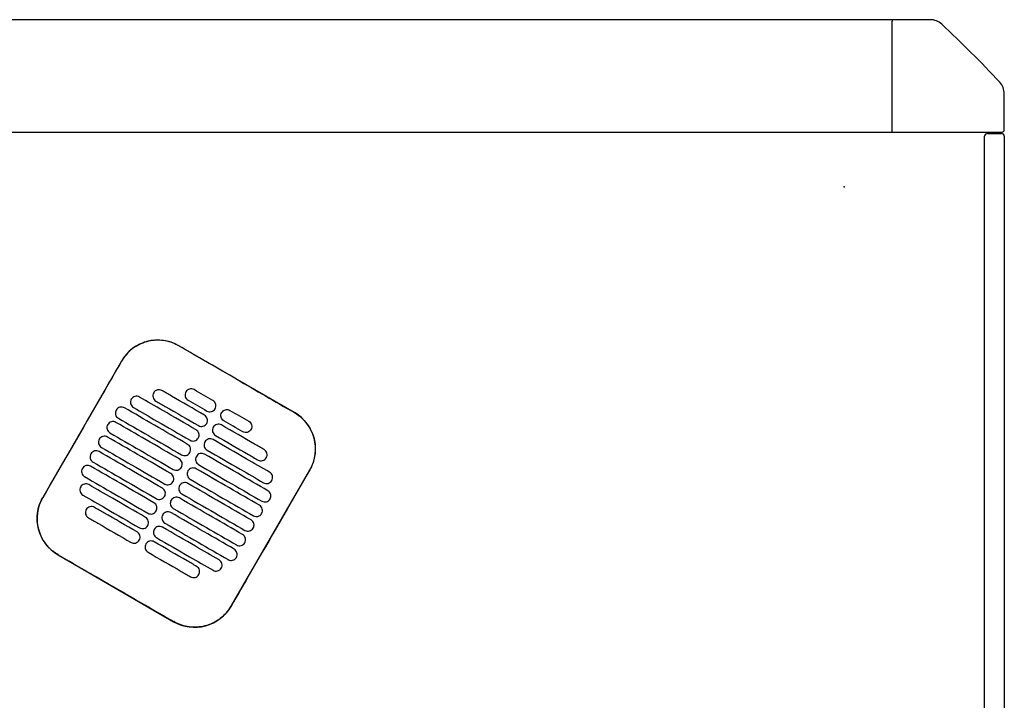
# Model space of a CAD drawing. Header units: metres. Extents: x 15.2 to 54.2, y -39.7 to 1.1.
# Tile 237 of 256: x 53.5 to 54.2, y -30.3 to -29.8. Entities that reach past the tile are written whole.
import ezdxf

# ---------------------------------------------------------------- set-up
doc = ezdxf.new("R2010")
doc.units = ezdxf.units.M
doc.header["$MEASUREMENT"] = 0
doc.layers.add('2D', color=252, linetype='Continuous')
doc.layers.add('PUNTO', color=1, linetype='Continuous')

# ---------------------------------------------------------------- blocks, each defined once
blk = doc.blocks.new('2D_QYOS_600')
for p, q in [((2.36149, 0), (1.70935, 0)), ((2.3873, 0), (2.36149, 0)), ((2.35999, -0.0015), (2.35999, -0.0795)), ((2.43999, -0.0785), (2.43999, -0.05269)), ((0.0795, -0.08), (2.36049, -0.08)), ((2.36049, -0.08), (2.43849, -0.08)), ((2.42604, -0.967), (2.42604, -0.083)), ((2.42804, -0.081), (2.43804, -0.081)), ((2.44004, -0.083), (2.44004, -0.967)), ((1.93453, -0.2796), (1.85227, -0.23208)), ((1.81128, -0.24305), (1.75526, -0.34003)), ((1.88948, -0.41757), (1.9455, -0.32058)), ((1.76623, -0.38102), (1.84849, -0.42854))]:
    blk.add_line(p, q)
for centre, radius, start, end in [((2.36149, -0.0015), 0.0015, 90, 180), ((2.3873, -0.012), 0.012, 47.12151, 90), ((1.85842, -0.58157), 0.78926, 42.87849, 47.12151), ((2.42799, -0.05269), 0.012, 0, 42.87849), ((2.36049, -0.0795), 0.0005, 180, 270), ((2.42804, -0.083), 0.002, 90, 180), ((2.43804, -0.083), 0.002, 0, 90), ((2.43849, -0.0785), 0.0015, 270, 0), ((1.83726, -0.25806), 0.03, 59.98651, 149.98651), ((1.91952, -0.30558), 0.03, 329.98651, 59.98651), ((1.78124, -0.35504), 0.03, 149.98651, 239.98651), ((1.8635, -0.40256), 0.03, 239.98651, 329.98651)]:
    blk.add_arc(centre, radius, start, end)
for points, knots in [([(1.85221, -0.23218), (1.85155, -0.2318), (1.85088, -0.23144), (1.84698, -0.22957), (1.84353, -0.22861), (1.8364, -0.22796), (1.83277, -0.22828), (1.82545, -0.23031), (1.82186, -0.23213), (1.81576, -0.23695), (1.81327, -0.23984), (1.81138, -0.24311)], [-8.20809, -8.20809, -8.20809, -8.20809, -7.978943, -7.978943, -6.912231, -6.912231, -5.830065, -5.830065, -4.632711, -4.632711, -3.498654, -3.498654, -3.498654, -3.498654]), ([(1.89334, -0.25595), (1.89171, -0.25501), (1.89009, -0.25407), (1.87458, -0.24511), (1.86319, -0.23852), (1.85221, -0.23218)], [-12.071476, -12.071476, -12.071476, -12.071476, -11.509189, -11.509189, -6.696301, -6.696301, -6.696301, -6.696301]), ([(1.81138, -0.24311), (1.80682, -0.251), (1.80209, -0.2592), (1.78344, -0.2915), (1.7694, -0.3158), (1.75536, -0.34009)], [-3.18138, -3.18138, -3.18138, -3.18138, -2.673929, -2.673929, -1.133377, -1.133377, -1.133377, -1.133377]), ([(1.8343, -0.26559), (1.83405, -0.26601), (1.83383, -0.26656), (1.83369, -0.26775), (1.83372, -0.2683), (1.834, -0.26938), (1.83426, -0.26989), (1.83498, -0.27085), (1.83544, -0.27121), (1.83587, -0.27146)], [-0.5553353, -0.5553353, -0.5553353, -0.5553353, -0.4045593, -0.4045593, -0.278267, -0.278267, -0.1472205, -0.1472205, 0, 0, 0, 0]), ([(1.84017, -0.26401), (1.83975, -0.26377), (1.8392, -0.26355), (1.83802, -0.2634), (1.83746, -0.26344), (1.83639, -0.26372), (1.83587, -0.26397), (1.83491, -0.2647), (1.83454, -0.26516), (1.8343, -0.26559)], [-0.5513875, -0.5513875, -0.5513875, -0.5513875, -0.4031047, -0.4031047, -0.2776919, -0.2776919, -0.1471638, -0.1471638, 0, 0, 0, 0]), ([(1.87048, -0.28152), (1.86262, -0.27698), (1.85475, -0.27243), (1.84464, -0.2666), (1.84241, -0.2653), (1.84017, -0.26401)], [0.699452, 0.699452, 0.699452, 0.699452, 3.425217, 3.425217, 4.200582, 4.200582, 4.200582, 4.200582]), ([(1.85719, -0.26495), (1.85694, -0.26537), (1.85672, -0.26592), (1.85657, -0.26711), (1.85661, -0.26766), (1.85689, -0.26874), (1.85714, -0.26926), (1.85787, -0.27021), (1.85833, -0.27058), (1.85875, -0.27082)], [-0.5553938, -0.5553938, -0.5553938, -0.5553938, -0.4045733, -0.4045733, -0.2782728, -0.2782728, -0.147221, -0.147221, 0, 0, 0, 0]), ([(1.86306, -0.26337), (1.86263, -0.26313), (1.86208, -0.26291), (1.8609, -0.26276), (1.86035, -0.2628), (1.85927, -0.26308), (1.85876, -0.26333), (1.8578, -0.26406), (1.85743, -0.26452), (1.85719, -0.26495)], [-0.5513269, -0.5513269, -0.5513269, -0.5513269, -0.4030891, -0.4030891, -0.2776846, -0.2776846, -0.1471626, -0.1471626, 0, 0, 0, 0]), ([(1.81834, -0.27022), (1.81809, -0.27065), (1.81787, -0.2712), (1.81773, -0.27239), (1.81776, -0.27294), (1.81804, -0.27401), (1.8183, -0.27453), (1.81902, -0.27549), (1.81948, -0.27585), (1.81991, -0.2761)], [-0.5553003, -0.5553003, -0.5553003, -0.5553003, -0.4045497, -0.4045497, -0.2782639, -0.2782639, -0.1472208, -0.1472208, 0, 0, 0, 0]), ([(1.82421, -0.26865), (1.82378, -0.2684), (1.82324, -0.26819), (1.82206, -0.26804), (1.8215, -0.26807), (1.82043, -0.26836), (1.81991, -0.26861), (1.81895, -0.26934), (1.81858, -0.2698), (1.81834, -0.27022)], [-0.5514248, -0.5514248, -0.5514248, -0.5514248, -0.4031161, -0.4031161, -0.2776965, -0.2776965, -0.1471644, -0.1471644, 0, 0, 0, 0]), ([(1.86448, -0.29191), (1.85661, -0.28737), (1.84875, -0.28282), (1.83532, -0.27507), (1.82976, -0.27186), (1.82421, -0.26865)], [0.699452, 0.699452, 0.699452, 0.699452, 3.42526, 3.42526, 5.350619, 5.350619, 5.350619, 5.350619]), ([(1.83587, -0.27146), (1.8381, -0.27275), (1.84034, -0.27404), (1.85045, -0.27988), (1.85831, -0.28443), (1.86618, -0.28897)], [2.649916, 2.649916, 2.649916, 2.649916, 3.425249, 3.425249, 6.151046, 6.151046, 6.151046, 6.151046]), ([(1.87805, -0.277), (1.8783, -0.27658), (1.87852, -0.27603), (1.87867, -0.27484), (1.87863, -0.27429), (1.87835, -0.27321), (1.8781, -0.2727), (1.87737, -0.27174), (1.87691, -0.27138), (1.87649, -0.27113)], [-0.5554178, -0.5554178, -0.5554178, -0.5554178, -0.4045751, -0.4045751, -0.2782741, -0.2782741, -0.1472211, -0.1472211, 0, 0, 0, 0]), ([(1.80757, -0.27786), (1.80733, -0.27829), (1.80711, -0.27884), (1.80696, -0.28003), (1.807, -0.28058), (1.80728, -0.28165), (1.80753, -0.28217), (1.80826, -0.28313), (1.80872, -0.28349), (1.80914, -0.28374)], [-0.5552876, -0.5552876, -0.5552876, -0.5552876, -0.4045446, -0.4045446, -0.2782629, -0.2782629, -0.1472212, -0.1472212, 0, 0, 0, 0]), ([(1.81344, -0.27629), (1.81302, -0.27604), (1.81247, -0.27583), (1.81129, -0.27568), (1.81074, -0.27571), (1.80966, -0.276), (1.80914, -0.27625), (1.80818, -0.27698), (1.80782, -0.27744), (1.80757, -0.27786)], [-0.5514378, -0.5514378, -0.5514378, -0.5514378, -0.4031217, -0.4031217, -0.2776979, -0.2776979, -0.1471642, -0.1471642, 0, 0, 0, 0]), ([(1.85848, -0.30231), (1.85061, -0.29776), (1.84274, -0.29322), (1.82773, -0.28454), (1.82059, -0.28042), (1.81344, -0.27629)], [0.699452, 0.699452, 0.699452, 0.699452, 3.425292, 3.425292, 5.900643, 5.900643, 5.900643, 5.900643]), ([(1.81991, -0.2761), (1.82546, -0.27931), (1.83102, -0.28252), (1.84444, -0.29027), (1.85231, -0.29482), (1.86018, -0.29936)], [1.499949, 1.499949, 1.499949, 1.499949, 3.425284, 3.425284, 6.151116, 6.151116, 6.151116, 6.151116]), ([(1.87219, -0.27858), (1.87261, -0.27882), (1.87316, -0.27904), (1.87434, -0.27919), (1.87489, -0.27915), (1.87597, -0.27887), (1.87648, -0.27862), (1.87744, -0.27789), (1.87781, -0.27743), (1.87805, -0.277)], [-0.5512937, -0.5512937, -0.5512937, -0.5512937, -0.403082, -0.403082, -0.27768, -0.27768, -0.1471612, -0.1471612, 0, 0, 0, 0]), ([(1.8843, -0.28558), (1.88387, -0.28533), (1.88342, -0.28497), (1.88269, -0.28401), (1.88244, -0.28349), (1.88215, -0.28242), (1.88212, -0.28187), (1.88227, -0.28068), (1.88249, -0.28013), (1.88273, -0.27971)], [0, 0, 0, 0, 0.1472222, 0.1472222, 0.2782773, 0.2782773, 0.4045795, 0.4045795, 0.5554397, 0.5554397, 0.5554397, 0.5554397]), ([(1.88273, -0.27971), (1.88298, -0.27928), (1.88334, -0.27882), (1.8843, -0.27809), (1.88482, -0.27784), (1.88589, -0.27756), (1.88645, -0.27752), (1.88763, -0.27767), (1.88818, -0.27789), (1.8886, -0.27813)], [0, 0, 0, 0, 0.1471605, 0.1471605, 0.2776781, 0.2776781, 0.4030803, 0.4030803, 0.5512777, 0.5512777, 0.5512777, 0.5512777]), ([(1.93447, -0.2797), (1.93453, -0.27973), (1.93459, -0.27976), (1.93806, -0.2818), (1.94105, -0.28446), (1.9458, -0.29078), (1.94752, -0.29438), (1.94938, -0.30168), (1.94963, -0.30529), (1.94891, -0.31181), (1.94815, -0.31469), (1.94651, -0.31848), (1.94599, -0.31952), (1.9454, -0.32053)], [8.273299, 8.273299, 8.273299, 8.273299, 8.293543, 8.293543, 9.48086, 9.48086, 10.665623, 10.665623, 11.74288, 11.74288, 12.632334, 12.632334, 12.981673, 12.981673, 12.981673, 12.981673]), ([(1.80744, -0.28668), (1.80702, -0.28644), (1.80647, -0.28622), (1.80529, -0.28607), (1.80473, -0.28611), (1.80366, -0.28639), (1.80314, -0.28664), (1.80218, -0.28737), (1.80182, -0.28783), (1.80157, -0.28826)], [-0.5514274, -0.5514274, -0.5514274, -0.5514274, -0.4031209, -0.4031209, -0.2776962, -0.2776962, -0.1471634, -0.1471634, 0, 0, 0, 0]), ([(1.85248, -0.3127), (1.84461, -0.30815), (1.83674, -0.30361), (1.82173, -0.29493), (1.81458, -0.29081), (1.80744, -0.28668)], [0.699452, 0.699452, 0.699452, 0.699452, 3.425313, 3.425313, 5.900643, 5.900643, 5.900643, 5.900643]), ([(1.80914, -0.28374), (1.81629, -0.28786), (1.82343, -0.29199), (1.83844, -0.30066), (1.84631, -0.30521), (1.85418, -0.30975)], [0.949973, 0.949973, 0.949973, 0.949973, 3.425307, 3.425307, 6.151164, 6.151164, 6.151164, 6.151164]), ([(1.86618, -0.28897), (1.86661, -0.28921), (1.86715, -0.28943), (1.86833, -0.28958), (1.86889, -0.28954), (1.86996, -0.28926), (1.87048, -0.28901), (1.87144, -0.28828), (1.87181, -0.28782), (1.87205, -0.28739)], [-0.5513071, -0.5513071, -0.5513071, -0.5513071, -0.4030846, -0.4030846, -0.2776802, -0.2776802, -0.1471604, -0.1471604, 0, 0, 0, 0]), ([(1.87205, -0.28739), (1.8723, -0.28697), (1.87252, -0.28642), (1.87266, -0.28523), (1.87263, -0.28468), (1.87235, -0.28361), (1.87209, -0.28309), (1.87137, -0.28213), (1.87091, -0.28177), (1.87048, -0.28152)], [-0.5553983, -0.5553983, -0.5553983, -0.5553983, -0.4045681, -0.4045681, -0.278271, -0.278271, -0.1472202, -0.1472202, 0, 0, 0, 0]), ([(1.90203, -0.28589), (1.90246, -0.28613), (1.90291, -0.2865), (1.90364, -0.28745), (1.90389, -0.28797), (1.90417, -0.28904), (1.90421, -0.2896), (1.90406, -0.29079), (1.90384, -0.29134), (1.9036, -0.29176)], [0, 0, 0, 0, 0.147223, 0.147223, 0.2782783, 0.2782783, 0.4045781, 0.4045781, 0.5554474, 0.5554474, 0.5554474, 0.5554474]), ([(1.80157, -0.28826), (1.80133, -0.28868), (1.80111, -0.28923), (1.80096, -0.29042), (1.80099, -0.29097), (1.80128, -0.29204), (1.80153, -0.29256), (1.80226, -0.29352), (1.80271, -0.29388), (1.80314, -0.29413)], [-0.5552953, -0.5552953, -0.5552953, -0.5552953, -0.4045437, -0.4045437, -0.2782634, -0.2782634, -0.1472215, -0.1472215, 0, 0, 0, 0]), ([(1.80314, -0.29413), (1.81028, -0.29825), (1.81743, -0.30238), (1.83244, -0.31105), (1.84031, -0.3156), (1.84818, -0.32014)], [0.949998, 0.949998, 0.949998, 0.949998, 3.42532, 3.42532, 6.151189, 6.151189, 6.151189, 6.151189]), ([(1.86605, -0.29779), (1.86629, -0.29736), (1.86651, -0.29681), (1.86666, -0.29562), (1.86663, -0.29507), (1.86634, -0.294), (1.86609, -0.29348), (1.86536, -0.29252), (1.86491, -0.29216), (1.86448, -0.29191)], [-0.5553838, -0.5553838, -0.5553838, -0.5553838, -0.4045626, -0.4045626, -0.2782686, -0.2782686, -0.1472195, -0.1472195, 0, 0, 0, 0]), ([(1.87673, -0.2901), (1.87648, -0.29052), (1.87626, -0.29107), (1.87612, -0.29226), (1.87615, -0.29281), (1.87643, -0.29389), (1.87669, -0.2944), (1.87741, -0.29536), (1.87787, -0.29572), (1.8783, -0.29597)], [-0.5554159, -0.5554159, -0.5554159, -0.5554159, -0.4045716, -0.4045716, -0.2782736, -0.2782736, -0.1472211, -0.1472211, 0, 0, 0, 0]), ([(1.8826, -0.28852), (1.88217, -0.28828), (1.88163, -0.28806), (1.88045, -0.28791), (1.87989, -0.28795), (1.87882, -0.28823), (1.8783, -0.28848), (1.87734, -0.28921), (1.87697, -0.28967), (1.87673, -0.2901)], [-0.5512944, -0.5512944, -0.5512944, -0.5512944, -0.4030833, -0.4030833, -0.2776787, -0.2776787, -0.1471599, -0.1471599, 0, 0, 0, 0]), ([(1.91291, -0.30603), (1.91068, -0.30474), (1.90844, -0.30345), (1.89833, -0.29761), (1.89047, -0.29307), (1.8826, -0.28852)], [2.649852, 2.649852, 2.649852, 2.649852, 3.425217, 3.425217, 6.150983, 6.150983, 6.150983, 6.150983]), ([(1.9036, -0.29176), (1.90335, -0.29218), (1.90299, -0.29264), (1.90203, -0.29338), (1.90151, -0.29363), (1.90043, -0.29391), (1.89988, -0.29395), (1.8987, -0.2938), (1.89815, -0.29358), (1.89773, -0.29334)], [0, 0, 0, 0, 0.1471602, 0.1471602, 0.2776775, 0.2776775, 0.4030818, 0.4030818, 0.5512681, 0.5512681, 0.5512681, 0.5512681]), ([(1.79557, -0.29865), (1.79532, -0.29907), (1.7951, -0.29962), (1.79496, -0.30081), (1.79499, -0.30136), (1.79527, -0.30244), (1.79553, -0.30295), (1.79625, -0.30391), (1.79671, -0.30427), (1.79714, -0.30452)], [-0.5553076, -0.5553076, -0.5553076, -0.5553076, -0.4045445, -0.4045445, -0.2782646, -0.2782646, -0.1472219, -0.1472219, 0, 0, 0, 0]), ([(1.80144, -0.29707), (1.80101, -0.29683), (1.80047, -0.29661), (1.79929, -0.29646), (1.79873, -0.2965), (1.79766, -0.29678), (1.79714, -0.29703), (1.79618, -0.29776), (1.79581, -0.29822), (1.79557, -0.29865)], [-0.5514139, -0.5514139, -0.5514139, -0.5514139, -0.4031194, -0.4031194, -0.2776944, -0.2776944, -0.1471626, -0.1471626, 0, 0, 0, 0]), ([(1.84647, -0.32309), (1.83861, -0.31854), (1.83074, -0.314), (1.81573, -0.30532), (1.80858, -0.3012), (1.80144, -0.29707)], [0.699452, 0.699452, 0.699452, 0.699452, 3.425322, 3.425322, 5.900643, 5.900643, 5.900643, 5.900643]), ([(1.86018, -0.29936), (1.8606, -0.29961), (1.86115, -0.29982), (1.86233, -0.29997), (1.86289, -0.29994), (1.86396, -0.29965), (1.86448, -0.2994), (1.86544, -0.29867), (1.8658, -0.29821), (1.86605, -0.29779)], [-0.5513171, -0.5513171, -0.5513171, -0.5513171, -0.4030867, -0.4030867, -0.2776803, -0.2776803, -0.1471597, -0.1471597, 0, 0, 0, 0]), ([(1.87073, -0.30049), (1.87048, -0.30091), (1.87026, -0.30146), (1.87011, -0.30265), (1.87015, -0.3032), (1.87043, -0.30428), (1.87068, -0.30479), (1.87141, -0.30575), (1.87187, -0.30611), (1.87229, -0.30636)], [-0.555397, -0.555397, -0.555397, -0.555397, -0.4045652, -0.4045652, -0.2782705, -0.2782705, -0.1472202, -0.1472202, 0, 0, 0, 0]), ([(1.8766, -0.29891), (1.87617, -0.29867), (1.87562, -0.29845), (1.87444, -0.2983), (1.87389, -0.29834), (1.87281, -0.29862), (1.8723, -0.29887), (1.87134, -0.2996), (1.87097, -0.30006), (1.87073, -0.30049)], [-0.5513075, -0.5513075, -0.5513075, -0.5513075, -0.4030857, -0.4030857, -0.2776792, -0.2776792, -0.1471593, -0.1471593, 0, 0, 0, 0]), ([(1.91687, -0.32218), (1.91131, -0.31897), (1.90576, -0.31576), (1.89233, -0.308), (1.88446, -0.30346), (1.8766, -0.29891)], [1.499901, 1.499901, 1.499901, 1.499901, 3.42526, 3.42526, 6.151068, 6.151068, 6.151068, 6.151068]), ([(1.8783, -0.29597), (1.88616, -0.30051), (1.89403, -0.30506), (1.90414, -0.31089), (1.90637, -0.31219), (1.90861, -0.31348)], [0.699452, 0.699452, 0.699452, 0.699452, 3.425249, 3.425249, 4.200582, 4.200582, 4.200582, 4.200582]), ([(1.79544, -0.30746), (1.79501, -0.30722), (1.79446, -0.307), (1.79328, -0.30685), (1.79273, -0.30689), (1.79165, -0.30717), (1.79114, -0.30742), (1.79018, -0.30815), (1.78981, -0.30861), (1.78957, -0.30904)], [-0.551397, -0.551397, -0.551397, -0.551397, -0.4031173, -0.4031173, -0.2776925, -0.2776925, -0.1471621, -0.1471621, 0, 0, 0, 0]), ([(1.84047, -0.33348), (1.8326, -0.32893), (1.82474, -0.32439), (1.80972, -0.31572), (1.80258, -0.31159), (1.79544, -0.30746)], [0.699452, 0.699452, 0.699452, 0.699452, 3.425321, 3.425321, 5.900643, 5.900643, 5.900643, 5.900643]), ([(1.79714, -0.30452), (1.80428, -0.30864), (1.81142, -0.31277), (1.82644, -0.32144), (1.8343, -0.32599), (1.84217, -0.33053)], [0.950001, 0.950001, 0.950001, 0.950001, 3.425322, 3.425322, 6.151192, 6.151192, 6.151192, 6.151192]), ([(1.85418, -0.30975), (1.8546, -0.31), (1.85515, -0.31021), (1.85633, -0.31036), (1.85688, -0.31033), (1.85796, -0.31004), (1.85848, -0.30979), (1.85944, -0.30906), (1.8598, -0.3086), (1.86005, -0.30818)], [-0.5513237, -0.5513237, -0.5513237, -0.5513237, -0.4030882, -0.4030882, -0.2776804, -0.2776804, -0.1471592, -0.1471592, 0, 0, 0, 0]), ([(1.86005, -0.30818), (1.86029, -0.30775), (1.86051, -0.3072), (1.86066, -0.30601), (1.86062, -0.30546), (1.86034, -0.30439), (1.86009, -0.30387), (1.85936, -0.30292), (1.8589, -0.30255), (1.85848, -0.30231)], [-0.5553742, -0.5553742, -0.5553742, -0.5553742, -0.4045587, -0.4045587, -0.278267, -0.278267, -0.1472191, -0.1472191, 0, 0, 0, 0]), ([(1.87229, -0.30636), (1.88016, -0.3109), (1.88803, -0.31545), (1.90145, -0.3232), (1.90701, -0.32641), (1.91257, -0.32962)], [0.699452, 0.699452, 0.699452, 0.699452, 3.425284, 3.425284, 5.350619, 5.350619, 5.350619, 5.350619]), ([(1.91448, -0.3119), (1.91473, -0.31148), (1.91495, -0.31093), (1.91509, -0.30974), (1.91506, -0.30919), (1.91478, -0.30812), (1.91452, -0.3076), (1.9138, -0.30664), (1.91334, -0.30628), (1.91291, -0.30603)], [-0.555418, -0.555418, -0.555418, -0.555418, -0.4045683, -0.4045683, -0.2782762, -0.2782762, -0.1472238, -0.1472238, 0, 0, 0, 0]), ([(1.78957, -0.30904), (1.78932, -0.30946), (1.7891, -0.31001), (1.78895, -0.3112), (1.78899, -0.31175), (1.78927, -0.31283), (1.78952, -0.31334), (1.79025, -0.3143), (1.79071, -0.31466), (1.79113, -0.31491)], [-0.5553245, -0.5553245, -0.5553245, -0.5553245, -0.4045471, -0.4045471, -0.2782667, -0.2782667, -0.1472226, -0.1472226, 0, 0, 0, 0]), ([(1.79113, -0.31491), (1.79828, -0.31904), (1.80542, -0.32316), (1.82043, -0.33183), (1.8283, -0.33638), (1.83617, -0.34092)], [0.949982, 0.949982, 0.949982, 0.949982, 3.425312, 3.425312, 6.151173, 6.151173, 6.151173, 6.151173]), ([(1.85404, -0.31857), (1.85429, -0.31815), (1.85451, -0.31759), (1.85466, -0.31641), (1.85462, -0.31585), (1.85434, -0.31478), (1.85409, -0.31426), (1.85336, -0.31331), (1.8529, -0.31294), (1.85248, -0.3127)], [-0.5553693, -0.5553693, -0.5553693, -0.5553693, -0.4045566, -0.4045566, -0.2782661, -0.2782661, -0.1472189, -0.1472189, 0, 0, 0, 0]), ([(1.86472, -0.31088), (1.86448, -0.3113), (1.86426, -0.31185), (1.86411, -0.31304), (1.86415, -0.31359), (1.86443, -0.31467), (1.86468, -0.31518), (1.86541, -0.31614), (1.86587, -0.3165), (1.86629, -0.31675)], [-0.555383, -0.555383, -0.555383, -0.555383, -0.4045604, -0.4045604, -0.2782682, -0.2782682, -0.1472195, -0.1472195, 0, 0, 0, 0]), ([(1.87059, -0.3093), (1.87017, -0.30906), (1.86962, -0.30884), (1.86844, -0.30869), (1.86789, -0.30873), (1.86681, -0.30901), (1.86629, -0.30926), (1.86533, -0.30999), (1.86497, -0.31045), (1.86472, -0.31088)], [-0.5513173, -0.5513173, -0.5513173, -0.5513173, -0.4030875, -0.4030875, -0.2776797, -0.2776797, -0.147159, -0.147159, 0, 0, 0, 0]), ([(1.91563, -0.33532), (1.90848, -0.33119), (1.90134, -0.32706), (1.88633, -0.31839), (1.87846, -0.31385), (1.87059, -0.3093)], [0.949941, 0.949941, 0.949941, 0.949941, 3.425292, 3.425292, 6.151132, 6.151132, 6.151132, 6.151132]), ([(1.90861, -0.31348), (1.90904, -0.31372), (1.90958, -0.31394), (1.91076, -0.31409), (1.91132, -0.31405), (1.91239, -0.31377), (1.91291, -0.31352), (1.91387, -0.31279), (1.91424, -0.31233), (1.91448, -0.3119)], [-0.5513007, -0.5513007, -0.5513007, -0.5513007, -0.4030941, -0.4030941, -0.2776814, -0.2776814, -0.1471603, -0.1471603, 0, 0, 0, 0]), ([(1.78356, -0.31943), (1.78332, -0.31985), (1.7831, -0.3204), (1.78295, -0.32159), (1.78299, -0.32214), (1.78327, -0.32322), (1.78352, -0.32373), (1.78425, -0.32469), (1.78471, -0.32505), (1.78513, -0.3253)], [-0.5553462, -0.5553462, -0.5553462, -0.5553462, -0.4045514, -0.4045514, -0.2782696, -0.2782696, -0.1472236, -0.1472236, 0, 0, 0, 0]), ([(1.78943, -0.31785), (1.78901, -0.31761), (1.78846, -0.31739), (1.78728, -0.31724), (1.78673, -0.31728), (1.78565, -0.31756), (1.78513, -0.31781), (1.78417, -0.31854), (1.78381, -0.319), (1.78356, -0.31943)], [-0.551377, -0.551377, -0.551377, -0.551377, -0.4031143, -0.4031143, -0.2776905, -0.2776905, -0.1471617, -0.1471617, 0, 0, 0, 0]), ([(1.83447, -0.34387), (1.8266, -0.33932), (1.81873, -0.33478), (1.80372, -0.32611), (1.79658, -0.32198), (1.78943, -0.31785)], [0.699452, 0.699452, 0.699452, 0.699452, 3.425308, 3.425308, 5.900643, 5.900643, 5.900643, 5.900643]), ([(1.84818, -0.32014), (1.8486, -0.32039), (1.84915, -0.3206), (1.85033, -0.32075), (1.85088, -0.32072), (1.85196, -0.32044), (1.85248, -0.32018), (1.85343, -0.31945), (1.8538, -0.31899), (1.85404, -0.31857)], [-0.551327, -0.551327, -0.551327, -0.551327, -0.403089, -0.403089, -0.2776804, -0.2776804, -0.1471589, -0.1471589, 0, 0, 0, 0]), ([(1.85872, -0.32127), (1.85848, -0.32169), (1.85826, -0.32224), (1.85811, -0.32343), (1.85814, -0.32398), (1.85843, -0.32506), (1.85868, -0.32558), (1.85941, -0.32653), (1.85986, -0.32689), (1.86029, -0.32714)], [-0.5553737, -0.5553737, -0.5553737, -0.5553737, -0.4045574, -0.4045574, -0.2782667, -0.2782667, -0.1472191, -0.1472191, 0, 0, 0, 0]), ([(1.86459, -0.31969), (1.86417, -0.31945), (1.86362, -0.31923), (1.86244, -0.31908), (1.86188, -0.31912), (1.86081, -0.3194), (1.86029, -0.31965), (1.85933, -0.32038), (1.85897, -0.32084), (1.85872, -0.32127)], [-0.5513238, -0.5513238, -0.5513238, -0.5513238, -0.4030887, -0.4030887, -0.27768, -0.27768, -0.1471588, -0.1471588, 0, 0, 0, 0]), ([(1.90963, -0.34571), (1.90248, -0.34158), (1.89534, -0.33746), (1.88033, -0.32878), (1.87246, -0.32424), (1.86459, -0.31969)], [0.949982, 0.949982, 0.949982, 0.949982, 3.425312, 3.425312, 6.151173, 6.151173, 6.151173, 6.151173]), ([(1.86629, -0.31675), (1.87416, -0.32129), (1.88203, -0.32584), (1.89704, -0.33451), (1.90418, -0.33864), (1.91133, -0.34277)], [0.699452, 0.699452, 0.699452, 0.699452, 3.425308, 3.425308, 5.900643, 5.900643, 5.900643, 5.900643]), ([(1.9454, -0.32053), (1.93136, -0.34482), (1.91732, -0.36911), (1.89866, -0.40144), (1.89402, -0.40948), (1.88938, -0.41751)], [1.133412, 1.133412, 1.133412, 1.133412, 2.681586, 2.681586, 3.193366, 3.193366, 3.193366, 3.193366]), ([(1.91844, -0.32805), (1.91868, -0.32763), (1.9189, -0.32707), (1.91905, -0.32589), (1.91901, -0.32533), (1.91873, -0.32426), (1.91848, -0.32374), (1.91775, -0.32279), (1.91729, -0.32242), (1.91687, -0.32218)], [-0.55538, -0.55538, -0.55538, -0.55538, -0.4045589, -0.4045589, -0.278273, -0.278273, -0.147224, -0.147224, 0, 0, 0, 0]), ([(1.78513, -0.3253), (1.79228, -0.32943), (1.79942, -0.33355), (1.81443, -0.34223), (1.8223, -0.34677), (1.83017, -0.35132)], [0.949941, 0.949941, 0.949941, 0.949941, 3.425291, 3.425291, 6.151132, 6.151132, 6.151132, 6.151132]), ([(1.84217, -0.33053), (1.8426, -0.33078), (1.84314, -0.331), (1.84433, -0.33114), (1.84488, -0.33111), (1.84595, -0.33083), (1.84647, -0.33057), (1.84743, -0.32984), (1.8478, -0.32938), (1.84804, -0.32896)], [-0.551327, -0.551327, -0.551327, -0.551327, -0.4030892, -0.4030892, -0.2776802, -0.2776802, -0.1471588, -0.1471588, 0, 0, 0, 0]), ([(1.84804, -0.32896), (1.84829, -0.32854), (1.84851, -0.32798), (1.84865, -0.3268), (1.84862, -0.32624), (1.84834, -0.32517), (1.84808, -0.32465), (1.84736, -0.3237), (1.8469, -0.32333), (1.84647, -0.32309)], [-0.5553691, -0.5553691, -0.5553691, -0.5553691, -0.4045561, -0.4045561, -0.278266, -0.278266, -0.1472189, -0.1472189, 0, 0, 0, 0]), ([(1.85859, -0.33008), (1.85816, -0.32984), (1.85762, -0.32962), (1.85644, -0.32947), (1.85588, -0.32951), (1.85481, -0.32979), (1.85429, -0.33004), (1.85333, -0.33078), (1.85296, -0.33123), (1.85272, -0.33166)], [-0.551327, -0.551327, -0.551327, -0.551327, -0.4030892, -0.4030892, -0.2776802, -0.2776802, -0.1471588, -0.1471588, 0, 0, 0, 0]), ([(1.86029, -0.32714), (1.86816, -0.33169), (1.87602, -0.33623), (1.89104, -0.3449), (1.89818, -0.34903), (1.90533, -0.35316)], [0.699452, 0.699452, 0.699452, 0.699452, 3.425321, 3.425321, 5.900643, 5.900643, 5.900643, 5.900643]), ([(1.91257, -0.32962), (1.91299, -0.32987), (1.91354, -0.33008), (1.91472, -0.33023), (1.91527, -0.3302), (1.91635, -0.32992), (1.91687, -0.32966), (1.91783, -0.32893), (1.91819, -0.32847), (1.91844, -0.32805)], [-0.551342, -0.551342, -0.551342, -0.551342, -0.4031061, -0.4031061, -0.2776864, -0.2776864, -0.147161, -0.147161, 0, 0, 0, 0]), ([(1.78232, -0.33257), (1.78208, -0.33299), (1.78186, -0.33354), (1.78171, -0.33473), (1.78175, -0.33528), (1.78203, -0.33636), (1.78228, -0.33688), (1.78301, -0.33783), (1.78347, -0.3382), (1.78389, -0.33844)], [-0.5553798, -0.5553798, -0.5553798, -0.5553798, -0.4045588, -0.4045588, -0.278273, -0.278273, -0.147224, -0.147224, 0, 0, 0, 0]), ([(1.78819, -0.33099), (1.78777, -0.33075), (1.78722, -0.33053), (1.78604, -0.33038), (1.78549, -0.33042), (1.78441, -0.3307), (1.78389, -0.33095), (1.78293, -0.33169), (1.78257, -0.33215), (1.78232, -0.33257)], [-0.5513421, -0.5513421, -0.5513421, -0.5513421, -0.4031061, -0.4031061, -0.2776864, -0.2776864, -0.147161, -0.147161, 0, 0, 0, 0]), ([(1.82847, -0.35426), (1.8206, -0.34971), (1.81273, -0.34517), (1.79931, -0.33741), (1.79375, -0.3342), (1.78819, -0.33099)], [0.699452, 0.699452, 0.699452, 0.699452, 3.425284, 3.425284, 5.350619, 5.350619, 5.350619, 5.350619]), ([(1.84204, -0.33935), (1.84228, -0.33893), (1.8425, -0.33838), (1.84265, -0.33719), (1.84262, -0.33663), (1.84233, -0.33556), (1.84208, -0.33504), (1.84135, -0.33409), (1.8409, -0.33372), (1.84047, -0.33348)], [-0.5553737, -0.5553737, -0.5553737, -0.5553737, -0.4045574, -0.4045574, -0.2782667, -0.2782667, -0.1472191, -0.1472191, 0, 0, 0, 0]), ([(1.85272, -0.33166), (1.85247, -0.33208), (1.85225, -0.33263), (1.85211, -0.33382), (1.85214, -0.33437), (1.85242, -0.33545), (1.85268, -0.33597), (1.8534, -0.33692), (1.85386, -0.33729), (1.85429, -0.33753)], [-0.5553691, -0.5553691, -0.5553691, -0.5553691, -0.4045561, -0.4045561, -0.278266, -0.278266, -0.1472189, -0.1472189, 0, 0, 0, 0]), ([(1.90362, -0.3561), (1.89648, -0.35197), (1.88934, -0.34785), (1.87432, -0.33917), (1.86646, -0.33463), (1.85859, -0.33008)], [0.950001, 0.950001, 0.950001, 0.950001, 3.425322, 3.425322, 6.151192, 6.151192, 6.151192, 6.151192]), ([(1.9172, -0.34119), (1.91744, -0.34077), (1.91766, -0.34022), (1.91781, -0.33903), (1.91777, -0.33848), (1.91749, -0.3374), (1.91724, -0.33688), (1.91651, -0.33593), (1.91605, -0.33556), (1.91563, -0.33532)], [-0.5553464, -0.5553464, -0.5553464, -0.5553464, -0.4045515, -0.4045515, -0.2782697, -0.2782697, -0.1472236, -0.1472236, 0, 0, 0, 0]), ([(1.76629, -0.38092), (1.76501, -0.38018), (1.76378, -0.37935), (1.76063, -0.37684), (1.75885, -0.37501), (1.75732, -0.37298), (1.75503, -0.36991), (1.75334, -0.36644), (1.75137, -0.35905), (1.7511, -0.3552), (1.75204, -0.34758), (1.75324, -0.34387), (1.7552, -0.34036), (1.75528, -0.34022), (1.75536, -0.34009)], [17.619777, 17.619777, 17.619777, 17.619777, 18.064718, 18.064718, 18.827754, 18.827754, 18.827754, 19.97637, 19.97637, 21.122539, 21.122539, 22.281306, 22.281306, 22.328075, 22.328075, 22.328075, 22.328075]), ([(1.78389, -0.33844), (1.78945, -0.34165), (1.79501, -0.34486), (1.80843, -0.35262), (1.8163, -0.35716), (1.82417, -0.36171)], [1.499901, 1.499901, 1.499901, 1.499901, 3.42526, 3.42526, 6.151068, 6.151068, 6.151068, 6.151068]), ([(1.83617, -0.34092), (1.83659, -0.34117), (1.83714, -0.34139), (1.83832, -0.34154), (1.83888, -0.3415), (1.83995, -0.34122), (1.84047, -0.34096), (1.84143, -0.34023), (1.84179, -0.33977), (1.84204, -0.33935)], [-0.5513238, -0.5513238, -0.5513238, -0.5513238, -0.4030887, -0.4030887, -0.27768, -0.27768, -0.1471588, -0.1471588, 0, 0, 0, 0]), ([(1.84672, -0.34205), (1.84647, -0.34247), (1.84625, -0.34302), (1.8461, -0.34421), (1.84614, -0.34477), (1.84642, -0.34584), (1.84667, -0.34636), (1.8474, -0.34731), (1.84786, -0.34768), (1.84828, -0.34792)], [-0.5553693, -0.5553693, -0.5553693, -0.5553693, -0.4045566, -0.4045566, -0.2782661, -0.2782661, -0.1472189, -0.1472189, 0, 0, 0, 0]), ([(1.85259, -0.34048), (1.85216, -0.34023), (1.85161, -0.34001), (1.85043, -0.33986), (1.84988, -0.3399), (1.8488, -0.34018), (1.84829, -0.34043), (1.84733, -0.34117), (1.84696, -0.34163), (1.84672, -0.34205)], [-0.5513269, -0.5513269, -0.5513269, -0.5513269, -0.403089, -0.403089, -0.2776804, -0.2776804, -0.1471589, -0.1471589, 0, 0, 0, 0]), ([(1.89762, -0.36649), (1.89048, -0.36236), (1.88333, -0.35824), (1.86832, -0.34957), (1.86045, -0.34502), (1.85259, -0.34048)], [0.949998, 0.949998, 0.949998, 0.949998, 3.42532, 3.42532, 6.151189, 6.151189, 6.151189, 6.151189]), ([(1.85429, -0.33753), (1.86215, -0.34208), (1.87002, -0.34662), (1.88503, -0.35529), (1.89218, -0.35942), (1.89932, -0.36355)], [0.699452, 0.699452, 0.699452, 0.699452, 3.425322, 3.425322, 5.900643, 5.900643, 5.900643, 5.900643]), ([(1.91133, -0.34277), (1.91175, -0.34301), (1.9123, -0.34323), (1.91348, -0.34338), (1.91403, -0.34334), (1.91511, -0.34306), (1.91563, -0.34281), (1.91659, -0.34207), (1.91695, -0.34161), (1.9172, -0.34119)], [-0.5513769, -0.5513769, -0.5513769, -0.5513769, -0.4031143, -0.4031143, -0.2776905, -0.2776905, -0.1471617, -0.1471617, 0, 0, 0, 0]), ([(1.78628, -0.34871), (1.78604, -0.34914), (1.78582, -0.34969), (1.78567, -0.35088), (1.7857, -0.35143), (1.78598, -0.3525), (1.78624, -0.35302), (1.78696, -0.35397), (1.78742, -0.35434), (1.78785, -0.35458)], [-0.5554179, -0.5554179, -0.5554179, -0.5554179, -0.4045683, -0.4045683, -0.2782761, -0.2782761, -0.1472238, -0.1472238, 0, 0, 0, 0]), ([(1.79215, -0.34714), (1.79173, -0.34689), (1.79118, -0.34668), (1.79, -0.34653), (1.78944, -0.34656), (1.78837, -0.34684), (1.78785, -0.3471), (1.78689, -0.34783), (1.78652, -0.34829), (1.78628, -0.34871)], [-0.5513007, -0.5513007, -0.5513007, -0.5513007, -0.4030941, -0.4030941, -0.2776814, -0.2776814, -0.1471603, -0.1471603, 0, 0, 0, 0]), ([(1.82246, -0.36465), (1.8146, -0.36011), (1.80673, -0.35556), (1.79662, -0.34972), (1.79439, -0.34843), (1.79215, -0.34714)], [0.699452, 0.699452, 0.699452, 0.699452, 3.425249, 3.425249, 4.200582, 4.200582, 4.200582, 4.200582]), ([(1.83017, -0.35132), (1.83059, -0.35156), (1.83114, -0.35178), (1.83232, -0.35193), (1.83287, -0.35189), (1.83395, -0.35161), (1.83447, -0.35136), (1.83543, -0.35062), (1.83579, -0.35016), (1.83604, -0.34974)], [-0.5513173, -0.5513173, -0.5513173, -0.5513173, -0.4030875, -0.4030875, -0.2776797, -0.2776797, -0.147159, -0.147159, 0, 0, 0, 0]), ([(1.83604, -0.34974), (1.83628, -0.34932), (1.8365, -0.34877), (1.83665, -0.34758), (1.83661, -0.34703), (1.83633, -0.34595), (1.83608, -0.34543), (1.83535, -0.34448), (1.83489, -0.34411), (1.83447, -0.34387)], [-0.555383, -0.555383, -0.555383, -0.555383, -0.4045605, -0.4045605, -0.2782682, -0.2782682, -0.1472195, -0.1472195, 0, 0, 0, 0]), ([(1.84658, -0.35087), (1.84616, -0.35062), (1.84561, -0.3504), (1.84443, -0.35026), (1.84388, -0.35029), (1.8428, -0.35057), (1.84228, -0.35083), (1.84132, -0.35156), (1.84096, -0.35202), (1.84071, -0.35244)], [-0.5513236, -0.5513236, -0.5513236, -0.5513236, -0.4030881, -0.4030881, -0.2776804, -0.2776804, -0.1471592, -0.1471592, 0, 0, 0, 0]), ([(1.84828, -0.34792), (1.85615, -0.35247), (1.86402, -0.35701), (1.87903, -0.36568), (1.88618, -0.36981), (1.89332, -0.37394)], [0.699452, 0.699452, 0.699452, 0.699452, 3.425313, 3.425313, 5.900643, 5.900643, 5.900643, 5.900643]), ([(1.91119, -0.35158), (1.91144, -0.35116), (1.91166, -0.35061), (1.91181, -0.34942), (1.91177, -0.34887), (1.91149, -0.34779), (1.91124, -0.34727), (1.91051, -0.34632), (1.91005, -0.34595), (1.90963, -0.34571)], [-0.5553248, -0.5553248, -0.5553248, -0.5553248, -0.4045472, -0.4045472, -0.2782668, -0.2782668, -0.1472227, -0.1472227, 0, 0, 0, 0]), ([(1.78785, -0.35458), (1.79008, -0.35588), (1.79232, -0.35717), (1.80243, -0.36301), (1.8103, -0.36755), (1.81816, -0.3721)], [2.649852, 2.649852, 2.649852, 2.649852, 3.425217, 3.425217, 6.150982, 6.150982, 6.150982, 6.150982]), ([(1.83003, -0.36013), (1.83028, -0.35971), (1.8305, -0.35916), (1.83065, -0.35797), (1.83061, -0.35742), (1.83033, -0.35634), (1.83008, -0.35582), (1.82935, -0.35487), (1.82889, -0.3545), (1.82847, -0.35426)], [-0.5553971, -0.5553971, -0.5553971, -0.5553971, -0.4045652, -0.4045652, -0.2782705, -0.2782705, -0.1472202, -0.1472202, 0, 0, 0, 0]), ([(1.84071, -0.35244), (1.84047, -0.35286), (1.84025, -0.35342), (1.8401, -0.3546), (1.84014, -0.35516), (1.84042, -0.35623), (1.84067, -0.35675), (1.8414, -0.3577), (1.84186, -0.35807), (1.84228, -0.35831)], [-0.5553742, -0.5553742, -0.5553742, -0.5553742, -0.4045587, -0.4045587, -0.278267, -0.278267, -0.1472191, -0.1472191, 0, 0, 0, 0]), ([(1.89162, -0.37688), (1.88448, -0.37276), (1.87733, -0.36863), (1.86232, -0.35996), (1.85445, -0.35541), (1.84658, -0.35087)], [0.949972, 0.949972, 0.949972, 0.949972, 3.425307, 3.425307, 6.151164, 6.151164, 6.151164, 6.151164]), ([(1.90519, -0.36197), (1.90544, -0.36155), (1.90566, -0.361), (1.9058, -0.35981), (1.90577, -0.35926), (1.90549, -0.35818), (1.90523, -0.35767), (1.90451, -0.35671), (1.90405, -0.35635), (1.90362, -0.3561)], [-0.5553078, -0.5553078, -0.5553078, -0.5553078, -0.4045446, -0.4045446, -0.2782647, -0.2782647, -0.147222, -0.147222, 0, 0, 0, 0]), ([(1.90533, -0.35316), (1.90575, -0.3534), (1.9063, -0.35362), (1.90748, -0.35377), (1.90803, -0.35373), (1.90911, -0.35345), (1.90963, -0.3532), (1.91058, -0.35247), (1.91095, -0.35201), (1.91119, -0.35158)], [-0.5513969, -0.5513969, -0.5513969, -0.5513969, -0.4031172, -0.4031172, -0.2776925, -0.2776925, -0.1471621, -0.1471621, 0, 0, 0, 0]), ([(1.82417, -0.36171), (1.82459, -0.36195), (1.82514, -0.36217), (1.82632, -0.36232), (1.82687, -0.36228), (1.82795, -0.362), (1.82847, -0.36175), (1.82942, -0.36102), (1.82979, -0.36056), (1.83003, -0.36013)], [-0.5513075, -0.5513075, -0.5513075, -0.5513075, -0.4030857, -0.4030857, -0.2776792, -0.2776792, -0.1471593, -0.1471593, 0, 0, 0, 0]), ([(1.83471, -0.36283), (1.83447, -0.36325), (1.83425, -0.36381), (1.8341, -0.36499), (1.83413, -0.36555), (1.83442, -0.36662), (1.83467, -0.36714), (1.8354, -0.36809), (1.83585, -0.36846), (1.83628, -0.3687)], [-0.5553839, -0.5553839, -0.5553839, -0.5553839, -0.4045626, -0.4045626, -0.2782686, -0.2782686, -0.1472195, -0.1472195, 0, 0, 0, 0]), ([(1.84058, -0.36126), (1.84016, -0.36101), (1.83961, -0.3608), (1.83843, -0.36065), (1.83787, -0.36068), (1.8368, -0.36096), (1.83628, -0.36122), (1.83532, -0.36195), (1.83496, -0.36241), (1.83471, -0.36283)], [-0.551317, -0.551317, -0.551317, -0.551317, -0.4030867, -0.4030867, -0.2776803, -0.2776803, -0.1471597, -0.1471597, 0, 0, 0, 0]), ([(1.88085, -0.38452), (1.8753, -0.38131), (1.86974, -0.3781), (1.85632, -0.37035), (1.84845, -0.3658), (1.84058, -0.36126)], [1.499949, 1.499949, 1.499949, 1.499949, 3.425284, 3.425284, 6.151116, 6.151116, 6.151116, 6.151116]), ([(1.84228, -0.35831), (1.85015, -0.36286), (1.85802, -0.3674), (1.87303, -0.37607), (1.88017, -0.3802), (1.88732, -0.38433)], [0.699452, 0.699452, 0.699452, 0.699452, 3.425292, 3.425292, 5.900643, 5.900643, 5.900643, 5.900643]), ([(1.89932, -0.36355), (1.89975, -0.36379), (1.90029, -0.36401), (1.90148, -0.36416), (1.90203, -0.36412), (1.9031, -0.36384), (1.90362, -0.36359), (1.90458, -0.36286), (1.90495, -0.3624), (1.90519, -0.36197)], [-0.5514137, -0.5514137, -0.5514137, -0.5514137, -0.4031194, -0.4031194, -0.2776944, -0.2776944, -0.1471627, -0.1471627, 0, 0, 0, 0]), ([(1.81816, -0.3721), (1.81859, -0.37234), (1.81913, -0.37256), (1.82032, -0.37271), (1.82087, -0.37267), (1.82194, -0.37239), (1.82246, -0.37214), (1.82342, -0.37141), (1.82379, -0.37095), (1.82403, -0.37052)], [-0.5512944, -0.5512944, -0.5512944, -0.5512944, -0.4030833, -0.4030833, -0.2776787, -0.2776787, -0.1471599, -0.1471599, 0, 0, 0, 0]), ([(1.82403, -0.37052), (1.82428, -0.3701), (1.8245, -0.36955), (1.82465, -0.36836), (1.82461, -0.36781), (1.82433, -0.36673), (1.82408, -0.36622), (1.82335, -0.36526), (1.82289, -0.3649), (1.82246, -0.36465)], [-0.555416, -0.555416, -0.555416, -0.555416, -0.4045716, -0.4045716, -0.2782736, -0.2782736, -0.1472211, -0.1472211, 0, 0, 0, 0]), ([(1.83458, -0.37165), (1.83415, -0.3714), (1.83361, -0.37119), (1.83243, -0.37104), (1.83187, -0.37107), (1.8308, -0.37135), (1.83028, -0.37161), (1.82932, -0.37234), (1.82895, -0.3728), (1.82871, -0.37322)], [-0.551307, -0.551307, -0.551307, -0.551307, -0.4030846, -0.4030846, -0.2776802, -0.2776802, -0.1471604, -0.1471604, 0, 0, 0, 0]), ([(1.83628, -0.3687), (1.84415, -0.37325), (1.85201, -0.37779), (1.86544, -0.38555), (1.871, -0.38876), (1.87655, -0.39197)], [0.699452, 0.699452, 0.699452, 0.699452, 3.42526, 3.42526, 5.350619, 5.350619, 5.350619, 5.350619]), ([(1.89919, -0.37236), (1.89943, -0.37194), (1.89965, -0.37139), (1.8998, -0.3702), (1.89977, -0.36965), (1.89948, -0.36857), (1.89923, -0.36806), (1.8985, -0.3671), (1.89805, -0.36674), (1.89762, -0.36649)], [-0.5552955, -0.5552955, -0.5552955, -0.5552955, -0.4045438, -0.4045438, -0.2782634, -0.2782634, -0.1472215, -0.1472215, 0, 0, 0, 0]), ([(1.82871, -0.37322), (1.82846, -0.37365), (1.82824, -0.3742), (1.8281, -0.37539), (1.82813, -0.37594), (1.82841, -0.37701), (1.82867, -0.37753), (1.82939, -0.37848), (1.82985, -0.37885), (1.83028, -0.37909)], [-0.5553984, -0.5553984, -0.5553984, -0.5553984, -0.4045681, -0.4045681, -0.278271, -0.278271, -0.1472202, -0.1472202, 0, 0, 0, 0]), ([(1.86489, -0.38916), (1.86266, -0.38787), (1.86042, -0.38657), (1.85031, -0.38074), (1.84245, -0.37619), (1.83458, -0.37165)], [2.649916, 2.649916, 2.649916, 2.649916, 3.425249, 3.425249, 6.151046, 6.151046, 6.151046, 6.151046]), ([(1.89319, -0.38275), (1.89343, -0.38233), (1.89365, -0.38178), (1.8938, -0.38059), (1.89376, -0.38004), (1.89348, -0.37896), (1.89323, -0.37845), (1.8925, -0.37749), (1.89204, -0.37713), (1.89162, -0.37688)], [-0.5552879, -0.5552879, -0.5552879, -0.5552879, -0.4045447, -0.4045447, -0.2782629, -0.2782629, -0.1472212, -0.1472212, 0, 0, 0, 0]), ([(1.89332, -0.37394), (1.89374, -0.37418), (1.89429, -0.3744), (1.89547, -0.37455), (1.89603, -0.37451), (1.8971, -0.37423), (1.89762, -0.37398), (1.89858, -0.37325), (1.89894, -0.37279), (1.89919, -0.37236)], [-0.5514273, -0.5514273, -0.5514273, -0.5514273, -0.4031209, -0.4031209, -0.2776962, -0.2776962, -0.1471634, -0.1471634, 0, 0, 0, 0]), ([(1.76629, -0.38092), (1.77688, -0.38704), (1.78791, -0.3934), (1.80338, -0.40234), (1.80542, -0.40351), (1.80742, -0.40467)], [-21.78268, -21.78268, -21.78268, -21.78268, -17.142885, -17.142885, -16.423665, -16.423665, -16.423665, -16.423665]), ([(1.83028, -0.37909), (1.83814, -0.38364), (1.84601, -0.38818), (1.85612, -0.39402), (1.85835, -0.39531), (1.86059, -0.39661)], [0.699452, 0.699452, 0.699452, 0.699452, 3.425217, 3.425217, 4.200582, 4.200582, 4.200582, 4.200582]), ([(1.88242, -0.39039), (1.88267, -0.38997), (1.88289, -0.38942), (1.88303, -0.38823), (1.883, -0.38768), (1.88272, -0.3866), (1.88246, -0.38609), (1.88174, -0.38513), (1.88128, -0.38477), (1.88085, -0.38452)], [-0.5553006, -0.5553006, -0.5553006, -0.5553006, -0.4045498, -0.4045498, -0.2782639, -0.2782639, -0.1472208, -0.1472208, 0, 0, 0, 0]), ([(1.88732, -0.38433), (1.88774, -0.38457), (1.88829, -0.38479), (1.88947, -0.38494), (1.89002, -0.3849), (1.8911, -0.38462), (1.89162, -0.38437), (1.89258, -0.38364), (1.89294, -0.38318), (1.89319, -0.38275)], [-0.5514376, -0.5514376, -0.5514376, -0.5514376, -0.4031217, -0.4031217, -0.2776979, -0.2776979, -0.1471642, -0.1471642, 0, 0, 0, 0]), ([(1.86646, -0.39503), (1.86671, -0.39461), (1.86693, -0.39406), (1.86707, -0.39287), (1.86704, -0.39232), (1.86676, -0.39124), (1.8665, -0.39073), (1.86578, -0.38977), (1.86532, -0.38941), (1.86489, -0.38916)], [-0.5553355, -0.5553355, -0.5553355, -0.5553355, -0.4045594, -0.4045594, -0.278267, -0.278267, -0.1472206, -0.1472206, 0, 0, 0, 0]), ([(1.87655, -0.39197), (1.87698, -0.39221), (1.87752, -0.39243), (1.87871, -0.39258), (1.87926, -0.39254), (1.88033, -0.39226), (1.88085, -0.39201), (1.88181, -0.39128), (1.88218, -0.39082), (1.88242, -0.39039)], [-0.5514247, -0.5514247, -0.5514247, -0.5514247, -0.4031161, -0.4031161, -0.2776965, -0.2776965, -0.1471644, -0.1471644, 0, 0, 0, 0]), ([(1.86059, -0.39661), (1.86102, -0.39685), (1.86156, -0.39707), (1.86274, -0.39722), (1.8633, -0.39718), (1.86437, -0.3969), (1.86489, -0.39665), (1.86585, -0.39592), (1.86622, -0.39546), (1.86646, -0.39503)], [-0.5513873, -0.5513873, -0.5513873, -0.5513873, -0.4031046, -0.4031046, -0.2776919, -0.2776919, -0.1471638, -0.1471638, 0, 0, 0, 0]), ([(1.88938, -0.41751), (1.88858, -0.4189), (1.88767, -0.42022), (1.88473, -0.42383), (1.88245, -0.42588), (1.87666, -0.42968), (1.87304, -0.43116), (1.86559, -0.43261), (1.86185, -0.43264), (1.85481, -0.43137), (1.85154, -0.43017), (1.84855, -0.42844)], [12.978915, 12.978915, 12.978915, 12.978915, 13.461173, 13.461173, 14.374287, 14.374287, 15.53872, 15.53872, 16.650066, 16.650066, 17.687358, 17.687358, 17.687358, 17.687358])]:
    blk.add_open_spline(points, degree=3, knots=knots)
for points in [[(1.89334, -0.25595), (1.90705, -0.26387), (1.92076, -0.27178), (1.93447, -0.2797)], [(1.87649, -0.27113), (1.87201, -0.26855), (1.86753, -0.26596), (1.86306, -0.26337)], [(1.85875, -0.27082), (1.86323, -0.27341), (1.86771, -0.27599), (1.87219, -0.27858)], [(1.8886, -0.27813), (1.89308, -0.28072), (1.89755, -0.2833), (1.90203, -0.28589)], [(1.89773, -0.29334), (1.89325, -0.29075), (1.88878, -0.28816), (1.8843, -0.28558)], [(1.80742, -0.40467), (1.82113, -0.41259), (1.83484, -0.42052), (1.84855, -0.42844)]]:
    blk.add_open_spline(points, degree=3)
blk = doc.blocks.new('a30d60c3-566b-4ae9-ae44-488b2e5572d0')
at = {"layer": 'PUNTO', "color": 40}
blk.add_point((1.10599, 1.3103, 0.052), dxfattribs=at)
at = {"layer": '2D'}
blk.add_blockref('2D_QYOS_600', (-1.22, 1.42932), dxfattribs=at)

msp = doc.modelspace()

# ---------------------------------------------------------------- block references
msp.add_blockref('a30d60c3-566b-4ae9-ae44-488b2e5572d0', (52.98251, -31.23183))

doc.saveas('drawing.dxf')
